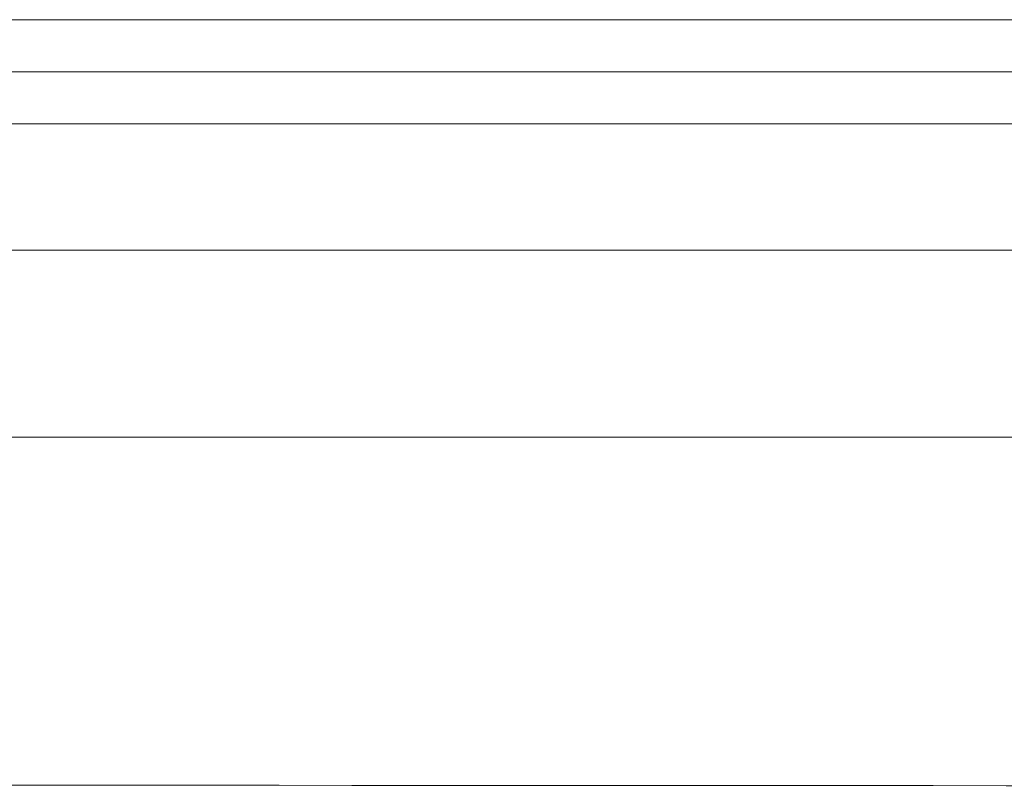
# Model space of a CAD drawing. Header units: millimetres. Extents: x -620 to 6530, y -1325 to 1325.
# Tile 51 of 180: x -70 to -14, y -1004 to -960. Entities that reach past the tile are written whole.
import ezdxf

# ---------------------------------------------------------------- set-up
doc = ezdxf.new("R2010")
doc.units = ezdxf.units.MM
doc.layers.add('Plan', color=7, linetype='Continuous', true_color=0xffffff)

msp = doc.modelspace()

# ---------------------------------------------------------------- linework, layer by layer
at = {"layer": 'Plan', "color": 155, "linetype": 'Continuous', "lineweight": 13}
for p, q in [((-143.921, -960.146), (354.048, -960.143)), ((353.991, -966.077), (-143.977, -966.079))]:
    msp.add_line(p, q, dxfattribs=at)
msp.add_open_spline([(354.02, -963.11), (352.02, -963.11), (350.02, -963.11), (340.021, -963.11), (332.021, -963.11), (292.024, -963.11), (260.026, -963.11), (104.036, -963.111), (-19.957, -963.112), (-143.949, -963.112)], degree=3, knots=[0, 0, 0, 0, 0.012048, 0.012048, 0.060241, 0.060241, 0.253012, 0.253012, 1, 1, 1, 1], dxfattribs=at)
at = {"layer": 'Plan', "color": 155, "linetype": 'Continuous', "lineweight": 18}
for points, knots in [([(-147.228, -973.278), (-141.733, -973.243), (-130.016, -973.274), (-105.862, -973.263), (-62.329, -973.265), (34.892, -973.263), (178.909, -973.264), (298.05, -973.262), (357.285, -973.264)], [0, 0, 0, 0, 0.032688, 0.069668, 0.143628, 0.291548, 0.647775, 1, 1, 1, 1]), ([(-148.419, -983.891), (-142.506, -983.917), (-130.371, -983.898), (-105.799, -983.904), (-62.266, -983.902), (34.955, -983.901), (179.515, -983.899), (299.199, -983.901), (358.976, -983.9)], [0, 0, 0, 0, 0.034976, 0.071746, 0.145285, 0.292365, 0.646568, 1, 1, 1, 1])]:
    msp.add_open_spline(points, degree=3, knots=knots, dxfattribs=at)
msp.add_open_spline([(-162.989, -1003.658), (13.578, -1003.753), (190.146, -1003.848), (366.713, -1003.943)], degree=3, dxfattribs=at)

doc.saveas('drawing.dxf')
